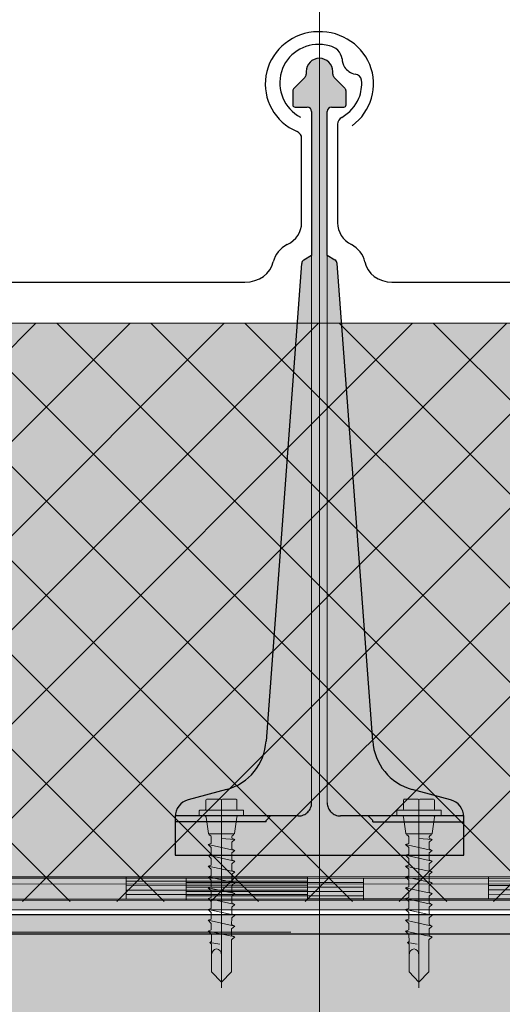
# Model space of a CAD drawing. Header units: metres. Extents: x 1316.5 to 1415.3, y -94.1 to -52.
# Tile 100 of 256: x 1343.617 to 1343.726, y -55.353 to -55.131. Entities that reach past the tile are written whole.
import ezdxf

# ---------------------------------------------------------------- set-up
doc = ezdxf.new("R2010")
doc.units = ezdxf.units.M
for name, pattern in [('AUSGEZOGEN', [0]), ('STRICHLINIE2_S3', [0.055, 0.04, -0.015]), ('STRICHLINIE_S4', [0.008, 0.006, -0.002]), ('STRICHPUNKT2_S5', [0.1, 0.07, -0.01, 0.01, -0.01])]:
    doc.linetypes.add(name, pattern=pattern)
for name, color, linetype, lineweight in [('XR$11$Achsen', 4, 'AUSGEZOGEN', 13), ('XR$11$Design', 4, 'AUSGEZOGEN', 13), ('XR$11$V25', 4, 'AUSGEZOGEN', 13), ('XR$11$V35', 3, 'AUSGEZOGEN', 13), ('XR$12$DETAIL', 7, 'AUSGEZOGEN', 25), ('XR$13$Muster', 4, 'AUSGEZOGEN', 13), ('XR$13$STANDARD_1', 7, 'AUSGEZOGEN', 25), ('XR$9$Allgemein', 4, 'AUSGEZOGEN', 13), ('XR$9$Dach', 3, 'AUSGEZOGEN', 18), ('XR$9$Design', 4, 'AUSGEZOGEN', 13), ('XR$9$Möblierung', 4, 'AUSGEZOGEN', 13), ('XR$9$V25', 4, 'AUSGEZOGEN', 13), ('XR$9$Wand Mauerwerk tr_1', 42, 'AUSGEZOGEN', 18)]:
    doc.layers.add(name, color=color, linetype=linetype, lineweight=lineweight)

# ---------------------------------------------------------------- blocks, each defined once
blk = doc.blocks.new('NSY101')
at = {"color": 0, "linetype": 'ByBlock', "lineweight": -2}
blk.add_circle((0, 0), 0.005, dxfattribs=at)
blk = doc.blocks.new('U7_1')
at = {"linetype": 'AUSGEZOGEN', "transparency": 33554687}
for p, q in [((-3.5, 3.87), (-3.5, 2.27)), ((-3.3, 4.07), (-0.2, 4.07)), ((0, 3.87), (0, 2.07)), ((0.2, 4.07), (3.3, 4.07)), ((3.5, 3.87), (3.5, 2.27)), ((-5, 1.97), (-5, 1.17)), ((-4.9, 2.07), (4.9, 2.07)), ((5, 1.97), (5, 1.17)), ((-4.9, 1.07), (4.9, 1.07)), ((-3.46, 0.82), (-2.94, -2.1)), ((3.46, 0.82), (2.94, -2.1)), ((-2.33, -2.93), (-3, -3.2)), ((0, -2.99), (-3, -3.2)), ((-3, -3.2), (-2.33, -3.68)), ((-2.84, -2.18), (2.84, -2.18)), ((-2.77, -2.18), (-2.75, -2.35)), ((-2.33, -2.73), (-2.33, -2.93)), ((2.32, -2.73), (2.32, -3.91)), ((2.77, -2.18), (2.75, -2.35)), ((3, -4.1), (-3, -5.15)), ((-2.33, -4.89), (-3, -5.15)), ((-3, -5.15), (-2.33, -5.63)), ((-2.33, -3.68), (-2.33, -4.89)), ((2.32, -3.91), (3, -4.1)), ((3, -4.1), (2.32, -4.65)), ((2.32, -4.65), (2.32, -5.86)), ((3, -6.05), (-3, -7.1)), ((-2.33, -6.84), (-3, -7.1)), ((-2.33, -5.63), (-2.33, -6.84)), ((2.32, -5.86), (3, -6.05)), ((3, -6.05), (2.32, -6.6)), ((2.32, -6.6), (2.32, -7.81)), ((-3, -7.1), (-2.33, -7.58)), ((3, -8), (-3, -9.05)), ((-2.33, -8.79), (-3, -9.05)), ((-2.33, -7.58), (-2.33, -8.79)), ((2.32, -7.81), (3, -8)), ((3, -8), (2.32, -8.55)), ((2.32, -8.55), (2.32, -9.76)), ((-3, -9.05), (-2.33, -9.53)), ((3, -9.95), (-3, -11)), ((-2.33, -9.53), (-2.33, -10.74)), ((2.32, -9.76), (3, -9.95)), ((3, -9.95), (2.32, -10.5)), ((2.32, -10.5), (2.32, -11.71)), ((-2.33, -10.74), (-3, -11)), ((-3, -11), (-2.33, -11.48)), ((3, -11.9), (-3, -12.95)), ((-2.33, -11.48), (-2.33, -12.69)), ((2.32, -11.71), (3, -11.9)), ((3, -11.9), (2.32, -12.45)), ((-2.33, -12.69), (-3, -12.95)), ((-3, -12.95), (-2.33, -13.43)), ((3, -13.85), (-3, -14.9)), ((-2.33, -13.43), (-2.33, -14.64)), ((2.32, -12.45), (2.32, -13.66)), ((2.32, -13.66), (3, -13.85)), ((3, -13.85), (2.32, -14.4)), ((-2.33, -14.64), (-3, -14.9)), ((-3, -14.9), (-2.33, -15.38)), ((3, -15.8), (-3, -16.85)), ((-2.33, -15.38), (-2.33, -16.59)), ((2.32, -14.4), (2.32, -15.61)), ((2.32, -15.61), (3, -15.8)), ((3, -15.8), (2.32, -16.35)), ((-2.33, -16.59), (-3, -16.85)), ((-3, -16.85), (-2.33, -17.33)), ((-2.33, -17.33), (-2.3, -18.53)), ((2.32, -16.35), (2.32, -17.33)), ((2.32, -17.33), (2.32, -17.56)), ((2.32, -17.56), (3, -17.75)), ((3, -17.75), (-3, -18.8)), ((-2.3, -18.53), (-3, -18.8)), ((-3, -18.8), (-2.28, -19.31)), ((-2.28, -19.31), (-2.26, -20.47)), ((2.3, -18.32), (2.28, -19.5)), ((2.28, -19.5), (3, -19.7)), ((3, -17.75), (2.3, -18.32)), ((3, -19.7), (-3, -20.75)), ((-2.26, -20.47), (-3, -20.75)), ((-3, -20.75), (-2.24, -21.28)), ((-2.24, -21.28), (-2.23, -22.18)), ((2.26, -20.3), (2.24, -21.58)), ((3, -19.7), (2.26, -20.3)), ((-2.23, -22.18), (-2.23, -27.06)), ((2.61, -21.73), (0.4, -22.03)), ((2.23, -22.07), (2.22, -22.18)), ((2.22, -22.18), (2.22, -27.06)), ((2.61, -21.73), (2.23, -22.07)), ((2.24, -21.58), (2.61, -21.73)), ((0, -24.04), (0, -28.93)), ((-2.23, -27.06), (0, -28.93)), ((2.22, -27.06), (0, -28.93))]:
    blk.add_line(p, q, dxfattribs=at)
at = {"linetype": 'STRICHPUNKT2_S5', "transparency": 33554687}
blk.add_line((0, 3.87), (0, -29.93), dxfattribs=at)
at = {"linetype": 'AUSGEZOGEN', "transparency": 33554687}
for centre, radius, start, end in [((-3.3, 3.87), 0.2, 90, 180), ((-0.2, 3.87), 0.2, 0, 90), ((0.2, 3.87), 0.2, 90, 180), ((3.3, 3.87), 0.2, 0, 90), ((-4.9, 1.97), 0.1, 90, 180), ((-3.7, 2.27), 0.2, 270, 0), ((3.7, 2.27), 0.2, 180, 270), ((4.9, 1.97), 0.1, 0, 90), ((-4.9, 1.17), 0.1, 180, 270), ((-3.75, 0.77), 0.3, 10, 90), ((3.75, 0.77), 0.3, 90, 170), ((4.9, 1.17), 0.1, 270, 0), ((-2.84, -2.08), 0.1, 190, 270), ((-2.65, -2.33), 0.1, 190, 270), ((-2.63, -2.73), 0.3, 0, 90), ((2.62, -2.73), 0.3, 90, 180), ((2.65, -2.33), 0.1, 270, 350), ((2.84, -2.08), 0.1, 270, 350), ((1.11, -24.04), 1.11, 0, 180)]:
    blk.add_arc(centre, radius, start, end, dxfattribs=at)
blk = doc.blocks.new('COMPLEXOBJECT_117')
at = {"transparency": 33554687}
for p, q in [((1343.68872, -55.15422), (1343.68872, -55.1765)), ((1343.70093, -55.18984), (1343.78104, -55.18982))]:
    blk.add_line(p, q, dxfattribs=at)
for centre, major_axis, ratio, start_param, end_param in [((1343.68441, -55.14496), (0.0087, 0), 0.997606, 1.465877, 4.233579), ((1343.68441, -55.14496), (0.00958, 0), 0.905277, 1.310139, 1.634821), ((1343.68593, -55.13994), (0.00384, 0), 0.905277, 0.747625, 1.318651), ((1343.68593, -55.13994), (0.00384, 0), 0.905277, 0.123201, 0.747625), ((1343.69401, -55.1395), (0.00428, 0), 0.905277, 3.145413, 3.651819), ((1343.69347, -55.1397), (0.0037, 0), 0.905277, 3.671389, 4.493692), ((1343.69237, -55.14453), (0.00175, 0), 0.905277, 0.122654, 1.403271), ((1343.68426, -55.14522), (0.0099, 0), 0.905277, 5.919137, 6.381942), ((1343.68426, -55.14522), (0.0099, 0), 0.905277, 5.291178, 5.919137), ((1343.69063, -55.15422), (0.00192, 0), 0.905277, 2.093897, 3.141593), ((1343.69495, -55.1765), (0.00623, 0), 0.905277, 3.141593, 4.18879), ((1343.68872, -55.18627), (0.00623, 0), 0.905277, 0.184767, 1.047198), ((1343.70097, -55.1842), (0.00623, 0), 0.905277, 3.32636, 4.712389)]:
    blk.add_ellipse(centre, major_axis=major_axis, ratio=ratio, start_param=start_param, end_param=end_param, dxfattribs=at)
blk = doc.blocks.new('COMPLEXOBJECT_120')
at = {"transparency": 33554687}
for p, q in [((1343.68063, -55.1765), (1343.68063, -55.15744)), ((1343.58825, -55.18984), (1343.66785, -55.18984))]:
    blk.add_line(p, q, dxfattribs=at)
for centre, major_axis, ratio, start_param, end_param in [((1343.68463, -55.14519), (0.01221, 0), 0.964759, 5.358492, 10.570908), ((1343.67863, -55.15745), (0.002, 0), 0.868191, 0, 1.065955), ((1343.67413, -55.1765), (0.0065, 0), 0.868191, 5.235988, 6.283185), ((1343.68063, -55.18627), (0.0065, 0), 0.868191, 2.094395, 2.956825), ((1343.66785, -55.1842), (0.0065, 0), 0.868191, 4.712389, 6.098418)]:
    blk.add_ellipse(centre, major_axis=major_axis, ratio=ratio, start_param=start_param, end_param=end_param, dxfattribs=at)
blk = doc.blocks.new('MUSTERELEMENT_61')
at = {"layer": 'XR$9$Design', "color": 4, "linetype": 'AUSGEZOGEN', "lineweight": 13, "transparency": 33554687}
for p, q in [((1343.68191, -55.32377), (1343.60029, -55.32382)), ((1343.6411, -55.3238), (1343.6411, -55.3288)), ((1343.68191, -55.32477), (1343.6411, -55.3248)), ((1343.76352, -55.32371), (1343.68191, -55.32377)), ((1343.68191, -55.32377), (1343.68191, -55.32877)), ((1343.68191, -55.32377), (1343.68191, -55.32877)), ((1343.72271, -55.32374), (1343.72272, -55.32874)), ((1343.76352, -55.32471), (1343.72271, -55.32474)), ((1343.68191, -55.32577), (1343.6411, -55.3258)), ((1343.68191, -55.32677), (1343.6411, -55.3268)), ((1343.76352, -55.32571), (1343.72272, -55.32574)), ((1343.76352, -55.32671), (1343.72272, -55.32674)), ((1343.68191, -55.32877), (1343.6003, -55.32882)), ((1343.68191, -55.32777), (1343.6411, -55.3278)), ((1343.76352, -55.32871), (1343.68191, -55.32877)), ((1343.76352, -55.32771), (1343.72272, -55.32774))]:
    blk.add_line(p, q, dxfattribs=at)
blk = doc.blocks.new('MUSTERELEMENT_84')
at = {"layer": 'XR$11$Design', "color": 4, "linetype": 'AUSGEZOGEN', "lineweight": 13, "transparency": 33554687}
for p, q in [((1343.57462, -55.32409), (1343.65458, -55.32409)), ((1343.65458, -55.32409), (1343.73454, -55.32409)), ((1343.65458, -55.32409), (1343.65458, -55.32909)), ((1343.65458, -55.32409), (1343.65458, -55.32909)), ((1343.65458, -55.32509), (1343.69456, -55.32509)), ((1343.69456, -55.32409), (1343.69456, -55.32909)), ((1343.65458, -55.32609), (1343.69456, -55.32609)), ((1343.65458, -55.32709), (1343.69456, -55.32709)), ((1343.57462, -55.32909), (1343.65458, -55.32909)), ((1343.65458, -55.32809), (1343.69456, -55.32809)), ((1343.65458, -55.32909), (1343.73454, -55.32909))]:
    blk.add_line(p, q, dxfattribs=at)
blk = doc.blocks.new('U7_2')
at = {"linetype": 'AUSGEZOGEN', "transparency": 33554687}
for p, q in [((-3.5, 3.87), (-3.5, 2.27)), ((-3.3, 4.07), (-0.2, 4.07)), ((0, 3.87), (0, 2.07)), ((0.2, 4.07), (3.3, 4.07)), ((3.5, 3.87), (3.5, 2.27)), ((-5, 1.97), (-5, 1.17)), ((-4.9, 2.07), (4.9, 2.07)), ((5, 1.97), (5, 1.17)), ((-4.9, 1.07), (4.9, 1.07)), ((-3.46, 0.82), (-2.94, -2.1)), ((3.46, 0.82), (2.94, -2.1)), ((-2.33, -2.93), (-3, -3.2)), ((0, -2.99), (-3, -3.2)), ((-3, -3.2), (-2.33, -3.68)), ((-2.84, -2.18), (2.84, -2.18)), ((-2.77, -2.18), (-2.75, -2.35)), ((-2.33, -2.73), (-2.33, -2.93)), ((2.32, -2.73), (2.32, -3.91)), ((2.77, -2.18), (2.75, -2.35)), ((3, -4.1), (-3, -5.15)), ((-2.33, -4.89), (-3, -5.15)), ((-3, -5.15), (-2.33, -5.63)), ((-2.33, -3.68), (-2.33, -4.89)), ((2.32, -3.91), (3, -4.1)), ((3, -4.1), (2.32, -4.65)), ((2.32, -4.65), (2.32, -5.86)), ((3, -6.05), (-3, -7.1)), ((-2.33, -6.84), (-3, -7.1)), ((-2.33, -5.63), (-2.33, -6.84)), ((2.32, -5.86), (3, -6.05)), ((3, -6.05), (2.32, -6.6)), ((2.32, -6.6), (2.32, -7.81)), ((-3, -7.1), (-2.33, -7.58)), ((3, -8), (-3, -9.05)), ((-2.33, -8.79), (-3, -9.05)), ((-2.33, -7.58), (-2.33, -8.79)), ((2.32, -7.81), (3, -8)), ((3, -8), (2.32, -8.55)), ((2.32, -8.55), (2.32, -9.76)), ((-3, -9.05), (-2.33, -9.53)), ((3, -9.95), (-3, -11)), ((-2.33, -9.53), (-2.33, -10.74)), ((2.32, -9.76), (3, -9.95)), ((3, -9.95), (2.32, -10.5)), ((2.32, -10.5), (2.32, -11.71)), ((-2.33, -10.74), (-3, -11)), ((-3, -11), (-2.33, -11.48)), ((3, -11.9), (-3, -12.95)), ((-2.33, -11.48), (-2.33, -12.69)), ((2.32, -11.71), (3, -11.9)), ((3, -11.9), (2.32, -12.45)), ((-2.33, -12.69), (-3, -12.95)), ((-3, -12.95), (-2.33, -13.43)), ((3, -13.85), (-3, -14.9)), ((-2.33, -13.43), (-2.33, -14.64)), ((2.32, -12.45), (2.32, -13.66)), ((2.32, -13.66), (3, -13.85)), ((3, -13.85), (2.32, -14.4)), ((-2.33, -14.64), (-3, -14.9)), ((-3, -14.9), (-2.33, -15.38)), ((3, -15.8), (-3, -16.85)), ((-2.33, -15.38), (-2.33, -16.59)), ((2.32, -14.4), (2.32, -15.61)), ((2.32, -15.61), (3, -15.8)), ((3, -15.8), (2.32, -16.35)), ((-2.33, -16.59), (-3, -16.85)), ((-3, -16.85), (-2.33, -17.33)), ((-2.33, -17.33), (-2.3, -18.53)), ((2.32, -16.35), (2.32, -17.33)), ((2.32, -17.33), (2.32, -17.56)), ((2.32, -17.56), (3, -17.75)), ((3, -17.75), (-3, -18.8)), ((-2.3, -18.53), (-3, -18.8)), ((-3, -18.8), (-2.28, -19.31)), ((-2.28, -19.31), (-2.26, -20.47)), ((2.3, -18.32), (2.28, -19.5)), ((2.28, -19.5), (3, -19.7)), ((3, -17.75), (2.3, -18.32)), ((3, -19.7), (-3, -20.75)), ((-2.26, -20.47), (-3, -20.75)), ((-3, -20.75), (-2.24, -21.28)), ((-2.24, -21.28), (-2.23, -22.18)), ((2.26, -20.3), (2.24, -21.58)), ((3, -19.7), (2.26, -20.3)), ((-2.23, -22.18), (-2.23, -27.06)), ((2.61, -21.73), (0.4, -22.03)), ((2.23, -22.07), (2.22, -22.18)), ((2.22, -22.18), (2.22, -27.06)), ((2.61, -21.73), (2.23, -22.07)), ((2.24, -21.58), (2.61, -21.73)), ((0, -24.04), (0, -28.93)), ((-2.23, -27.06), (0, -28.93)), ((2.22, -27.06), (0, -28.93))]:
    blk.add_line(p, q, dxfattribs=at)
at = {"linetype": 'STRICHPUNKT2_S5', "transparency": 33554687}
blk.add_line((0, 3.87), (0, -29.93), dxfattribs=at)
at = {"linetype": 'AUSGEZOGEN', "transparency": 33554687}
for centre, radius, start, end in [((-3.3, 3.87), 0.2, 90, 180), ((-0.2, 3.87), 0.2, 0, 90), ((0.2, 3.87), 0.2, 90, 180), ((3.3, 3.87), 0.2, 0, 90), ((-4.9, 1.97), 0.1, 90, 180), ((-3.7, 2.27), 0.2, 270, 0), ((3.7, 2.27), 0.2, 180, 270), ((4.9, 1.97), 0.1, 0, 90), ((-4.9, 1.17), 0.1, 180, 270), ((-3.75, 0.77), 0.3, 10, 90), ((3.75, 0.77), 0.3, 90, 170), ((4.9, 1.17), 0.1, 270, 0), ((-2.84, -2.08), 0.1, 190, 270), ((-2.65, -2.33), 0.1, 190, 270), ((-2.63, -2.73), 0.3, 0, 90), ((2.62, -2.73), 0.3, 90, 180), ((2.65, -2.33), 0.1, 270, 350), ((2.84, -2.08), 0.1, 270, 350), ((1.11, -24.04), 1.11, 0, 180)]:
    blk.add_arc(centre, radius, start, end, dxfattribs=at)
blk = doc.blocks.new('COMPLEXOBJECT_177')
at = {"transparency": 33554687}
for p, q in [((1343.68872, -55.15422), (1343.68872, -55.1765)), ((1343.70093, -55.18984), (1343.78104, -55.18982))]:
    blk.add_line(p, q, dxfattribs=at)
for centre, major_axis, ratio, start_param, end_param in [((1343.68441, -55.14496), (0.0087, 0), 0.997606, 1.465877, 4.233579), ((1343.68441, -55.14496), (0.00958, 0), 0.905277, 1.310139, 1.634821), ((1343.68593, -55.13994), (0.00384, 0), 0.905277, 0.747625, 1.318651), ((1343.68593, -55.13994), (0.00384, 0), 0.905277, 0.123201, 0.747625), ((1343.69401, -55.1395), (0.00428, 0), 0.905277, 3.145413, 3.651819), ((1343.69347, -55.1397), (0.0037, 0), 0.905277, 3.671389, 4.493692), ((1343.69237, -55.14453), (0.00175, 0), 0.905277, 0.122654, 1.403271), ((1343.68426, -55.14522), (0.0099, 0), 0.905277, 5.919137, 6.381942), ((1343.68426, -55.14522), (0.0099, 0), 0.905277, 5.291178, 5.919137), ((1343.69063, -55.15422), (0.00192, 0), 0.905277, 2.093897, 3.141593), ((1343.69495, -55.1765), (0.00623, 0), 0.905277, 3.141593, 4.18879), ((1343.68872, -55.18627), (0.00623, 0), 0.905277, 0.184767, 1.047198), ((1343.70097, -55.1842), (0.00623, 0), 0.905277, 3.32636, 4.712389)]:
    blk.add_ellipse(centre, major_axis=major_axis, ratio=ratio, start_param=start_param, end_param=end_param, dxfattribs=at)
blk = doc.blocks.new('COMPLEXOBJECT_183')
at = {"transparency": 33554687}
for p, q in [((1343.68063, -55.1765), (1343.68063, -55.15744)), ((1343.58825, -55.18984), (1343.66785, -55.18984))]:
    blk.add_line(p, q, dxfattribs=at)
for centre, major_axis, ratio, start_param, end_param in [((1343.68463, -55.14519), (0.01221, 0), 0.964759, 5.358492, 10.570908), ((1343.67863, -55.15745), (0.002, 0), 0.868191, 0, 1.065955), ((1343.67413, -55.1765), (0.0065, 0), 0.868191, 5.235988, 6.283185), ((1343.68063, -55.18627), (0.0065, 0), 0.868191, 2.094395, 2.956825), ((1343.66785, -55.1842), (0.0065, 0), 0.868191, 4.712389, 6.098418)]:
    blk.add_ellipse(centre, major_axis=major_axis, ratio=ratio, start_param=start_param, end_param=end_param, dxfattribs=at)

msp = doc.modelspace()

# ---------------------------------------------------------------- hatches: boundary and pattern name
at = {"layer": 'XR$11$V25', "transparency": 33554687}
msp.add_hatch(color=253, dxfattribs=at).paths.add_polyline_path([(1343.71417, -55.30643), (1343.70553, -55.30411), (1343.70506, -55.30397), (1343.70461, -55.30382), (1343.70415, -55.30365), (1343.70371, -55.30346), (1343.70327, -55.30325), (1343.70284, -55.30302), (1343.70242, -55.30278), (1343.70201, -55.30252), (1343.70162, -55.30225), (1343.70123, -55.30195), (1343.70086, -55.30165), (1343.70049, -55.30133), (1343.70014, -55.30099), (1343.69981, -55.30064), (1343.69949, -55.30028), (1343.69918, -55.2999), (1343.69889, -55.29952), (1343.69862, -55.29912), (1343.69836, -55.29871), (1343.69812, -55.29829), (1343.6979, -55.29786), (1343.69769, -55.29742), (1343.6975, -55.29697), (1343.69733, -55.29652), (1343.69718, -55.29606), (1343.69704, -55.2956), (1343.69693, -55.29513), (1343.69683, -55.29465), (1343.69676, -55.29417), (1343.6967, -55.29369), (1343.69666, -55.29321), (1343.68862, -55.18566), (1343.68862, -55.18562), (1343.68862, -55.18559), (1343.68861, -55.18556), (1343.68861, -55.18553), (1343.6886, -55.1855), (1343.68859, -55.18547), (1343.68859, -55.18544), (1343.68858, -55.18541), (1343.68857, -55.18538), (1343.68855, -55.18535), (1343.68854, -55.18532), (1343.68853, -55.18529), (1343.68852, -55.18526), (1343.6885, -55.18523), (1343.68848, -55.1852), (1343.68847, -55.18518), (1343.68845, -55.18515), (1343.68843, -55.18512), (1343.68841, -55.1851), (1343.68839, -55.18507), (1343.68837, -55.18505), (1343.68835, -55.18502), (1343.68833, -55.185), (1343.6883, -55.18498), (1343.68828, -55.18496), (1343.68826, -55.18494), (1343.68823, -55.18492), (1343.68821, -55.1849), (1343.68818, -55.18488), (1343.68815, -55.18486), (1343.68813, -55.18485), (1343.68638, -55.18384), (1343.68638, -55.15141), (1343.68638, -55.15136), (1343.68638, -55.15131), (1343.68639, -55.15126), (1343.6864, -55.15121), (1343.68641, -55.15116), (1343.68643, -55.15111), (1343.68644, -55.15106), (1343.68646, -55.15101), (1343.68648, -55.15097), (1343.6865, -55.15092), (1343.68653, -55.15088), (1343.68656, -55.15084), (1343.68659, -55.1508), (1343.68662, -55.15076), (1343.68665, -55.15072), (1343.68669, -55.15068), (1343.68673, -55.15065), (1343.68677, -55.15062), (1343.68681, -55.15059), (1343.68685, -55.15056), (1343.68689, -55.15053), (1343.68694, -55.15051), (1343.68698, -55.15049), (1343.68703, -55.15047), (1343.68708, -55.15045), (1343.68713, -55.15044), (1343.68718, -55.15043), (1343.68723, -55.15042), (1343.68728, -55.15041), (1343.68733, -55.15041), (1343.68738, -55.15041), (1343.69013, -55.15041), (1343.69015, -55.15041), (1343.69018, -55.1504), (1343.6902, -55.1504), (1343.69023, -55.1504), (1343.69025, -55.15039), (1343.69028, -55.15038), (1343.6903, -55.15038), (1343.69033, -55.15037), (1343.69035, -55.15036), (1343.69037, -55.15034), (1343.69039, -55.15033), (1343.69041, -55.15032), (1343.69044, -55.1503), (1343.69045, -55.15029), (1343.69047, -55.15027), (1343.69049, -55.15025), (1343.69051, -55.15023), (1343.69052, -55.15021), (1343.69054, -55.15019), (1343.69055, -55.15017), (1343.69057, -55.15015), (1343.69058, -55.15013), (1343.69059, -55.1501), (1343.6906, -55.15008), (1343.69061, -55.15006), (1343.69061, -55.15003), (1343.69062, -55.15001), (1343.69062, -55.14998), (1343.69063, -55.14996), (1343.69063, -55.14993), (1343.69063, -55.14991), (1343.69063, -55.14682), (1343.69063, -55.1468), (1343.69063, -55.14677), (1343.69063, -55.14675), (1343.69062, -55.14672), (1343.69062, -55.1467), (1343.69062, -55.14667), (1343.69061, -55.14665), (1343.69061, -55.14662), (1343.6906, -55.1466), (1343.6906, -55.14657), (1343.69059, -55.14655), (1343.69058, -55.14652), (1343.69058, -55.1465), (1343.69057, -55.14647), (1343.69056, -55.14645), (1343.69055, -55.14643), (1343.69054, -55.1464), (1343.69053, -55.14638), (1343.69052, -55.14636), (1343.6905, -55.14634), (1343.69049, -55.14631), (1343.69048, -55.14629), (1343.69046, -55.14627), (1343.69045, -55.14625), (1343.69044, -55.14623), (1343.69042, -55.14621), (1343.6904, -55.14619), (1343.69039, -55.14617), (1343.69037, -55.14615), (1343.69035, -55.14613), (1343.69034, -55.14611), (1343.68792, -55.1437), (1343.6879, -55.14368), (1343.68789, -55.14366), (1343.68787, -55.14364), (1343.68785, -55.14362), (1343.68784, -55.14361), (1343.68782, -55.14358), (1343.68781, -55.14356), (1343.68779, -55.14354), (1343.68778, -55.14352), (1343.68777, -55.1435), (1343.68775, -55.14348), (1343.68774, -55.14346), (1343.68773, -55.14343), (1343.68772, -55.14341), (1343.68771, -55.14339), (1343.6877, -55.14336), (1343.68769, -55.14334), (1343.68768, -55.14332), (1343.68768, -55.14329), (1343.68767, -55.14327), (1343.68766, -55.14324), (1343.68766, -55.14322), (1343.68765, -55.14319), (1343.68764, -55.14317), (1343.68764, -55.14314), (1343.68764, -55.14312), (1343.68763, -55.14309), (1343.68763, -55.14307), (1343.68763, -55.14304), (1343.68763, -55.14302), (1343.68763, -55.14299), (1343.68763, -55.14241), (1343.68761, -55.1421), (1343.68757, -55.1418), (1343.68749, -55.14151), (1343.68739, -55.14122), (1343.68725, -55.14095), (1343.68709, -55.14069), (1343.68691, -55.14045), (1343.6867, -55.14023), (1343.68647, -55.14003), (1343.68622, -55.13986), (1343.68595, -55.13971), (1343.68567, -55.13959), (1343.68538, -55.1395), (1343.68508, -55.13944), (1343.68478, -55.13941), (1343.68448, -55.13941), (1343.68417, -55.13944), (1343.68388, -55.1395), (1343.68359, -55.13959), (1343.68331, -55.13971), (1343.68304, -55.13986), (1343.68279, -55.14003), (1343.68256, -55.14023), (1343.68235, -55.14045), (1343.68217, -55.14069), (1343.68201, -55.14095), (1343.68187, -55.14122), (1343.68177, -55.14151), (1343.68169, -55.1418), (1343.68164, -55.1421), (1343.68163, -55.14241), (1343.68163, -55.14299), (1343.68163, -55.14302), (1343.68163, -55.14304), (1343.68163, -55.14307), (1343.68162, -55.14309), (1343.68162, -55.14312), (1343.68162, -55.14314), (1343.68161, -55.14317), (1343.68161, -55.14319), (1343.6816, -55.14322), (1343.6816, -55.14324), (1343.68159, -55.14327), (1343.68158, -55.14329), (1343.68158, -55.14332), (1343.68157, -55.14334), (1343.68156, -55.14336), (1343.68155, -55.14339), (1343.68154, -55.14341), (1343.68153, -55.14343), (1343.68152, -55.14346), (1343.6815, -55.14348), (1343.68149, -55.1435), (1343.68148, -55.14352), (1343.68146, -55.14354), (1343.68145, -55.14356), (1343.68144, -55.14358), (1343.68142, -55.14361), (1343.6814, -55.14362), (1343.68139, -55.14364), (1343.68137, -55.14366), (1343.68135, -55.14368), (1343.68134, -55.1437), (1343.67892, -55.14611), (1343.6789, -55.14613), (1343.67889, -55.14615), (1343.67887, -55.14617), (1343.67885, -55.14619), (1343.67884, -55.14621), (1343.67882, -55.14623), (1343.67881, -55.14625), (1343.67879, -55.14627), (1343.67878, -55.14629), (1343.67877, -55.14631), (1343.67875, -55.14634), (1343.67874, -55.14636), (1343.67873, -55.14638), (1343.67872, -55.1464), (1343.67871, -55.14643), (1343.6787, -55.14645), (1343.67869, -55.14647), (1343.67868, -55.1465), (1343.67868, -55.14652), (1343.67867, -55.14655), (1343.67866, -55.14657), (1343.67866, -55.1466), (1343.67865, -55.14662), (1343.67864, -55.14665), (1343.67864, -55.14667), (1343.67864, -55.1467), (1343.67863, -55.14672), (1343.67863, -55.14675), (1343.67863, -55.14677), (1343.67863, -55.1468), (1343.67863, -55.14682), (1343.67863, -55.14991), (1343.67863, -55.14993), (1343.67863, -55.14996), (1343.67863, -55.14998), (1343.67864, -55.15001), (1343.67865, -55.15003), (1343.67865, -55.15006), (1343.67866, -55.15008), (1343.67867, -55.1501), (1343.67868, -55.15013), (1343.67869, -55.15015), (1343.6787, -55.15017), (1343.67872, -55.15019), (1343.67873, -55.15021), (1343.67875, -55.15023), (1343.67877, -55.15025), (1343.67878, -55.15027), (1343.6788, -55.15029), (1343.67882, -55.1503), (1343.67884, -55.15032), (1343.67886, -55.15033), (1343.67889, -55.15034), (1343.67891, -55.15036), (1343.67893, -55.15037), (1343.67896, -55.15038), (1343.67898, -55.15038), (1343.679, -55.15039), (1343.67903, -55.1504), (1343.67905, -55.1504), (1343.67908, -55.1504), (1343.6791, -55.15041), (1343.67913, -55.15041), (1343.68188, -55.15041), (1343.68193, -55.15041), (1343.68198, -55.15041), (1343.68203, -55.15042), (1343.68208, -55.15043), (1343.68213, -55.15044), (1343.68218, -55.15045), (1343.68223, -55.15047), (1343.68227, -55.15049), (1343.68232, -55.15051), (1343.68236, -55.15053), (1343.68241, -55.15056), (1343.68245, -55.15059), (1343.68249, -55.15062), (1343.68253, -55.15065), (1343.68257, -55.15068), (1343.6826, -55.15072), (1343.68264, -55.15076), (1343.68267, -55.1508), (1343.6827, -55.15084), (1343.68273, -55.15088), (1343.68275, -55.15092), (1343.68278, -55.15097), (1343.6828, -55.15101), (1343.68282, -55.15106), (1343.68283, -55.15111), (1343.68285, -55.15116), (1343.68286, -55.15121), (1343.68287, -55.15126), (1343.68287, -55.15131), (1343.68288, -55.15136), (1343.68288, -55.15141), (1343.68288, -55.18384), (1343.68113, -55.18485), (1343.68111, -55.18486), (1343.68108, -55.18488), (1343.68105, -55.1849), (1343.68103, -55.18492), (1343.681, -55.18494), (1343.68098, -55.18496), (1343.68095, -55.18498), (1343.68093, -55.185), (1343.68091, -55.18502), (1343.68089, -55.18505), (1343.68087, -55.18507), (1343.68085, -55.1851), (1343.68083, -55.18512), (1343.68081, -55.18515), (1343.68079, -55.18518), (1343.68077, -55.1852), (1343.68076, -55.18523), (1343.68074, -55.18526), (1343.68073, -55.18529), (1343.68072, -55.18532), (1343.6807, -55.18535), (1343.68069, -55.18538), (1343.68068, -55.18541), (1343.68067, -55.18544), (1343.68066, -55.18547), (1343.68066, -55.1855), (1343.68065, -55.18553), (1343.68064, -55.18556), (1343.68064, -55.18559), (1343.68064, -55.18562), (1343.68063, -55.18566), (1343.6726, -55.29321), (1343.67256, -55.29369), (1343.6725, -55.29417), (1343.67243, -55.29465), (1343.67233, -55.29513), (1343.67222, -55.2956), (1343.67208, -55.29606), (1343.67193, -55.29652), (1343.67176, -55.29697), (1343.67157, -55.29742), (1343.67137, -55.29786), (1343.67114, -55.29829), (1343.6709, -55.29871), (1343.67064, -55.29912), (1343.67037, -55.29952), (1343.67008, -55.2999), (1343.66977, -55.30028), (1343.66945, -55.30064), (1343.66912, -55.30099), (1343.66877, -55.30133), (1343.66841, -55.30165), (1343.66803, -55.30195), (1343.66765, -55.30225), (1343.66725, -55.30252), (1343.66684, -55.30278), (1343.66642, -55.30302), (1343.66599, -55.30325), (1343.66555, -55.30346), (1343.66511, -55.30365), (1343.66466, -55.30382), (1343.6642, -55.30397), (1343.66373, -55.30411), (1343.65509, -55.30643), (1343.65493, -55.30647), (1343.65477, -55.30653), (1343.65461, -55.30659), (1343.65446, -55.30666), (1343.65431, -55.30673), (1343.65416, -55.30681), (1343.65401, -55.3069), (1343.65387, -55.30699), (1343.65373, -55.30709), (1343.6536, -55.30719), (1343.65347, -55.3073), (1343.65335, -55.30742), (1343.65323, -55.30754), (1343.65312, -55.30766), (1343.65301, -55.30779), (1343.65291, -55.30792), (1343.65281, -55.30806), (1343.65272, -55.3082), (1343.65263, -55.30835), (1343.65255, -55.3085), (1343.65248, -55.30865), (1343.65242, -55.30881), (1343.65236, -55.30897), (1343.6523, -55.30913), (1343.65226, -55.30929), (1343.65222, -55.30945), (1343.65219, -55.30962), (1343.65216, -55.30979), (1343.65215, -55.30995), (1343.65213, -55.31012), (1343.65213, -55.31029), (1343.65213, -55.31889), (1343.71713, -55.31889), (1343.71713, -55.31029), (1343.71713, -55.31012), (1343.71712, -55.30995), (1343.7171, -55.30979), (1343.71707, -55.30962), (1343.71704, -55.30945), (1343.717, -55.30929), (1343.71696, -55.30913), (1343.71691, -55.30897), (1343.71685, -55.30881), (1343.71678, -55.30865), (1343.71671, -55.3085), (1343.71663, -55.30835), (1343.71654, -55.3082), (1343.71645, -55.30806), (1343.71636, -55.30792), (1343.71625, -55.30779), (1343.71615, -55.30766), (1343.71603, -55.30754), (1343.71591, -55.30742), (1343.71579, -55.3073), (1343.71566, -55.30719), (1343.71553, -55.30709), (1343.71539, -55.30699), (1343.71525, -55.3069), (1343.7151, -55.30681), (1343.71496, -55.30673), (1343.7148, -55.30666), (1343.71465, -55.30659), (1343.71449, -55.30653), (1343.71433, -55.30647)])
at = {"layer": 'XR$13$Muster', "linetype": 'AUSGEZOGEN', "lineweight": 13, "transparency": 33554687}
h = msp.add_hatch(dxfattribs=at)
h.set_pattern_fill('MUSTER', color=52, scale=0.0675, style=0, pattern_type=2)
h.set_pattern_definition([(0, (0.135, 0.135), (0.0675, 0.0675), [0.0675, -0.0675]), (90, (0.135, 0.135), (-0.0675, 0.0675), [0.0675, -0.0675])])
h.paths.add_polyline_path([(1342.77018, -55.33124), (1361.33018, -55.33124), (1361.33015, -55.19908), (1342.77015, -55.19908)], flags=0)
at = {"layer": 'XR$13$STANDARD_1', "linetype": 'AUSGEZOGEN', "lineweight": 13, "transparency": 33554687}
msp.add_hatch(color=253, dxfattribs=at).paths.add_polyline_path([(1342.77018, -55.48866), (1361.32018, -55.48866), (1361.32018, -55.33666), (1342.77018, -55.33666)])
at = {"layer": 'XR$9$Allgemein', "linetype": 'AUSGEZOGEN', "lineweight": 13, "transparency": 33554687}
h = msp.add_hatch(dxfattribs=at)
h.set_pattern_fill('SCHRAFFUR_6', color=4, scale=0.01, style=0, pattern_type=2)
h.set_pattern_definition([(45, (0, 0), (-0.01060660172, 0.01060660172), []), (135, (0, 0), (-0.01060660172, -0.01060660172), [])])
h.paths.add_polyline_path([(1344.25279, -55.19908), (1342.78415, -55.19908), (1342.78415, -55.32938), (1344.25279, -55.32938)], flags=0)
at = {"layer": 'XR$9$Möblierung', "linetype": 'STRICHLINIE_S4', "lineweight": 13, "transparency": 33554687}
msp.add_hatch(color=252, dxfattribs=at).paths.add_polyline_path([(1342.77295, -55.49231), (1344.25279, -55.49231), (1344.25279, -55.33231), (1342.77295, -55.33231)])
at = {"layer": 'XR$9$V25', "transparency": 33554687}
msp.add_hatch(color=253, dxfattribs=at).paths.add_polyline_path([(1343.71417, -55.30643), (1343.70553, -55.30411), (1343.70506, -55.30397), (1343.70461, -55.30382), (1343.70415, -55.30365), (1343.70371, -55.30346), (1343.70327, -55.30325), (1343.70284, -55.30302), (1343.70242, -55.30278), (1343.70201, -55.30252), (1343.70162, -55.30225), (1343.70123, -55.30195), (1343.70086, -55.30165), (1343.70049, -55.30133), (1343.70014, -55.30099), (1343.69981, -55.30064), (1343.69949, -55.30028), (1343.69918, -55.2999), (1343.69889, -55.29952), (1343.69862, -55.29912), (1343.69836, -55.29871), (1343.69812, -55.29829), (1343.6979, -55.29786), (1343.69769, -55.29742), (1343.6975, -55.29697), (1343.69733, -55.29652), (1343.69718, -55.29606), (1343.69704, -55.2956), (1343.69693, -55.29513), (1343.69683, -55.29465), (1343.69676, -55.29417), (1343.6967, -55.29369), (1343.69666, -55.29321), (1343.68862, -55.18566), (1343.68862, -55.18562), (1343.68862, -55.18559), (1343.68861, -55.18556), (1343.68861, -55.18553), (1343.6886, -55.1855), (1343.68859, -55.18547), (1343.68859, -55.18544), (1343.68858, -55.18541), (1343.68857, -55.18538), (1343.68855, -55.18535), (1343.68854, -55.18532), (1343.68853, -55.18529), (1343.68852, -55.18526), (1343.6885, -55.18523), (1343.68848, -55.1852), (1343.68847, -55.18518), (1343.68845, -55.18515), (1343.68843, -55.18512), (1343.68841, -55.1851), (1343.68839, -55.18507), (1343.68837, -55.18505), (1343.68835, -55.18502), (1343.68833, -55.185), (1343.6883, -55.18498), (1343.68828, -55.18496), (1343.68826, -55.18494), (1343.68823, -55.18492), (1343.68821, -55.1849), (1343.68818, -55.18488), (1343.68815, -55.18486), (1343.68813, -55.18485), (1343.68638, -55.18384), (1343.68638, -55.15141), (1343.68638, -55.15136), (1343.68638, -55.15131), (1343.68639, -55.15126), (1343.6864, -55.15121), (1343.68641, -55.15116), (1343.68643, -55.15111), (1343.68644, -55.15106), (1343.68646, -55.15101), (1343.68648, -55.15097), (1343.6865, -55.15092), (1343.68653, -55.15088), (1343.68656, -55.15084), (1343.68659, -55.1508), (1343.68662, -55.15076), (1343.68665, -55.15072), (1343.68669, -55.15068), (1343.68673, -55.15065), (1343.68677, -55.15062), (1343.68681, -55.15059), (1343.68685, -55.15056), (1343.68689, -55.15053), (1343.68694, -55.15051), (1343.68698, -55.15049), (1343.68703, -55.15047), (1343.68708, -55.15045), (1343.68713, -55.15044), (1343.68718, -55.15043), (1343.68723, -55.15042), (1343.68728, -55.15041), (1343.68733, -55.15041), (1343.68738, -55.15041), (1343.69013, -55.15041), (1343.69015, -55.15041), (1343.69018, -55.1504), (1343.6902, -55.1504), (1343.69023, -55.1504), (1343.69025, -55.15039), (1343.69028, -55.15038), (1343.6903, -55.15038), (1343.69033, -55.15037), (1343.69035, -55.15036), (1343.69037, -55.15034), (1343.69039, -55.15033), (1343.69041, -55.15032), (1343.69044, -55.1503), (1343.69045, -55.15029), (1343.69047, -55.15027), (1343.69049, -55.15025), (1343.69051, -55.15023), (1343.69052, -55.15021), (1343.69054, -55.15019), (1343.69055, -55.15017), (1343.69057, -55.15015), (1343.69058, -55.15013), (1343.69059, -55.1501), (1343.6906, -55.15008), (1343.69061, -55.15006), (1343.69061, -55.15003), (1343.69062, -55.15001), (1343.69062, -55.14998), (1343.69063, -55.14996), (1343.69063, -55.14993), (1343.69063, -55.14991), (1343.69063, -55.14682), (1343.69063, -55.1468), (1343.69063, -55.14677), (1343.69063, -55.14675), (1343.69062, -55.14672), (1343.69062, -55.1467), (1343.69062, -55.14667), (1343.69061, -55.14665), (1343.69061, -55.14662), (1343.6906, -55.1466), (1343.6906, -55.14657), (1343.69059, -55.14655), (1343.69058, -55.14652), (1343.69058, -55.1465), (1343.69057, -55.14647), (1343.69056, -55.14645), (1343.69055, -55.14643), (1343.69054, -55.1464), (1343.69053, -55.14638), (1343.69052, -55.14636), (1343.6905, -55.14634), (1343.69049, -55.14631), (1343.69048, -55.14629), (1343.69046, -55.14627), (1343.69045, -55.14625), (1343.69044, -55.14623), (1343.69042, -55.14621), (1343.6904, -55.14619), (1343.69039, -55.14617), (1343.69037, -55.14615), (1343.69035, -55.14613), (1343.69034, -55.14611), (1343.68792, -55.1437), (1343.6879, -55.14368), (1343.68789, -55.14366), (1343.68787, -55.14364), (1343.68785, -55.14362), (1343.68784, -55.14361), (1343.68782, -55.14358), (1343.68781, -55.14356), (1343.68779, -55.14354), (1343.68778, -55.14352), (1343.68777, -55.1435), (1343.68775, -55.14348), (1343.68774, -55.14346), (1343.68773, -55.14343), (1343.68772, -55.14341), (1343.68771, -55.14339), (1343.6877, -55.14336), (1343.68769, -55.14334), (1343.68768, -55.14332), (1343.68768, -55.14329), (1343.68767, -55.14327), (1343.68766, -55.14324), (1343.68766, -55.14322), (1343.68765, -55.14319), (1343.68764, -55.14317), (1343.68764, -55.14314), (1343.68764, -55.14312), (1343.68763, -55.14309), (1343.68763, -55.14307), (1343.68763, -55.14304), (1343.68763, -55.14302), (1343.68763, -55.14299), (1343.68763, -55.14241), (1343.68761, -55.1421), (1343.68757, -55.1418), (1343.68749, -55.14151), (1343.68739, -55.14122), (1343.68725, -55.14095), (1343.68709, -55.14069), (1343.68691, -55.14045), (1343.6867, -55.14023), (1343.68647, -55.14003), (1343.68622, -55.13986), (1343.68595, -55.13971), (1343.68567, -55.13959), (1343.68538, -55.1395), (1343.68508, -55.13944), (1343.68478, -55.13941), (1343.68448, -55.13941), (1343.68417, -55.13944), (1343.68388, -55.1395), (1343.68359, -55.13959), (1343.68331, -55.13971), (1343.68304, -55.13986), (1343.68279, -55.14003), (1343.68256, -55.14023), (1343.68235, -55.14045), (1343.68217, -55.14069), (1343.68201, -55.14095), (1343.68187, -55.14122), (1343.68177, -55.14151), (1343.68169, -55.1418), (1343.68164, -55.1421), (1343.68163, -55.14241), (1343.68163, -55.14299), (1343.68163, -55.14302), (1343.68163, -55.14304), (1343.68163, -55.14307), (1343.68162, -55.14309), (1343.68162, -55.14312), (1343.68162, -55.14314), (1343.68161, -55.14317), (1343.68161, -55.14319), (1343.6816, -55.14322), (1343.6816, -55.14324), (1343.68159, -55.14327), (1343.68158, -55.14329), (1343.68158, -55.14332), (1343.68157, -55.14334), (1343.68156, -55.14336), (1343.68155, -55.14339), (1343.68154, -55.14341), (1343.68153, -55.14343), (1343.68152, -55.14346), (1343.6815, -55.14348), (1343.68149, -55.1435), (1343.68148, -55.14352), (1343.68146, -55.14354), (1343.68145, -55.14356), (1343.68144, -55.14358), (1343.68142, -55.14361), (1343.6814, -55.14362), (1343.68139, -55.14364), (1343.68137, -55.14366), (1343.68135, -55.14368), (1343.68134, -55.1437), (1343.67892, -55.14611), (1343.6789, -55.14613), (1343.67889, -55.14615), (1343.67887, -55.14617), (1343.67885, -55.14619), (1343.67884, -55.14621), (1343.67882, -55.14623), (1343.67881, -55.14625), (1343.67879, -55.14627), (1343.67878, -55.14629), (1343.67877, -55.14631), (1343.67875, -55.14634), (1343.67874, -55.14636), (1343.67873, -55.14638), (1343.67872, -55.1464), (1343.67871, -55.14643), (1343.6787, -55.14645), (1343.67869, -55.14647), (1343.67868, -55.1465), (1343.67868, -55.14652), (1343.67867, -55.14655), (1343.67866, -55.14657), (1343.67866, -55.1466), (1343.67865, -55.14662), (1343.67864, -55.14665), (1343.67864, -55.14667), (1343.67864, -55.1467), (1343.67863, -55.14672), (1343.67863, -55.14675), (1343.67863, -55.14677), (1343.67863, -55.1468), (1343.67863, -55.14682), (1343.67863, -55.14991), (1343.67863, -55.14993), (1343.67863, -55.14996), (1343.67863, -55.14998), (1343.67864, -55.15001), (1343.67865, -55.15003), (1343.67865, -55.15006), (1343.67866, -55.15008), (1343.67867, -55.1501), (1343.67868, -55.15013), (1343.67869, -55.15015), (1343.6787, -55.15017), (1343.67872, -55.15019), (1343.67873, -55.15021), (1343.67875, -55.15023), (1343.67877, -55.15025), (1343.67878, -55.15027), (1343.6788, -55.15029), (1343.67882, -55.1503), (1343.67884, -55.15032), (1343.67886, -55.15033), (1343.67889, -55.15034), (1343.67891, -55.15036), (1343.67893, -55.15037), (1343.67896, -55.15038), (1343.67898, -55.15038), (1343.679, -55.15039), (1343.67903, -55.1504), (1343.67905, -55.1504), (1343.67908, -55.1504), (1343.6791, -55.15041), (1343.67913, -55.15041), (1343.68188, -55.15041), (1343.68193, -55.15041), (1343.68198, -55.15041), (1343.68203, -55.15042), (1343.68208, -55.15043), (1343.68213, -55.15044), (1343.68218, -55.15045), (1343.68223, -55.15047), (1343.68227, -55.15049), (1343.68232, -55.15051), (1343.68236, -55.15053), (1343.68241, -55.15056), (1343.68245, -55.15059), (1343.68249, -55.15062), (1343.68253, -55.15065), (1343.68257, -55.15068), (1343.6826, -55.15072), (1343.68264, -55.15076), (1343.68267, -55.1508), (1343.6827, -55.15084), (1343.68273, -55.15088), (1343.68275, -55.15092), (1343.68278, -55.15097), (1343.6828, -55.15101), (1343.68282, -55.15106), (1343.68283, -55.15111), (1343.68285, -55.15116), (1343.68286, -55.15121), (1343.68287, -55.15126), (1343.68287, -55.15131), (1343.68288, -55.15136), (1343.68288, -55.15141), (1343.68288, -55.18384), (1343.68113, -55.18485), (1343.68111, -55.18486), (1343.68108, -55.18488), (1343.68105, -55.1849), (1343.68103, -55.18492), (1343.681, -55.18494), (1343.68098, -55.18496), (1343.68095, -55.18498), (1343.68093, -55.185), (1343.68091, -55.18502), (1343.68089, -55.18505), (1343.68087, -55.18507), (1343.68085, -55.1851), (1343.68083, -55.18512), (1343.68081, -55.18515), (1343.68079, -55.18518), (1343.68077, -55.1852), (1343.68076, -55.18523), (1343.68074, -55.18526), (1343.68073, -55.18529), (1343.68072, -55.18532), (1343.6807, -55.18535), (1343.68069, -55.18538), (1343.68068, -55.18541), (1343.68067, -55.18544), (1343.68066, -55.18547), (1343.68066, -55.1855), (1343.68065, -55.18553), (1343.68064, -55.18556), (1343.68064, -55.18559), (1343.68064, -55.18562), (1343.68063, -55.18566), (1343.6726, -55.29321), (1343.67256, -55.29369), (1343.6725, -55.29417), (1343.67243, -55.29465), (1343.67233, -55.29513), (1343.67222, -55.2956), (1343.67208, -55.29606), (1343.67193, -55.29652), (1343.67176, -55.29697), (1343.67157, -55.29742), (1343.67137, -55.29786), (1343.67114, -55.29829), (1343.6709, -55.29871), (1343.67064, -55.29912), (1343.67037, -55.29952), (1343.67008, -55.2999), (1343.66977, -55.30028), (1343.66945, -55.30064), (1343.66912, -55.30099), (1343.66877, -55.30133), (1343.66841, -55.30165), (1343.66803, -55.30195), (1343.66765, -55.30225), (1343.66725, -55.30252), (1343.66684, -55.30278), (1343.66642, -55.30302), (1343.66599, -55.30325), (1343.66555, -55.30346), (1343.66511, -55.30365), (1343.66466, -55.30382), (1343.6642, -55.30397), (1343.66373, -55.30411), (1343.65509, -55.30643), (1343.65493, -55.30647), (1343.65477, -55.30653), (1343.65461, -55.30659), (1343.65446, -55.30666), (1343.65431, -55.30673), (1343.65416, -55.30681), (1343.65401, -55.3069), (1343.65387, -55.30699), (1343.65373, -55.30709), (1343.6536, -55.30719), (1343.65347, -55.3073), (1343.65335, -55.30742), (1343.65323, -55.30754), (1343.65312, -55.30766), (1343.65301, -55.30779), (1343.65291, -55.30792), (1343.65281, -55.30806), (1343.65272, -55.3082), (1343.65263, -55.30835), (1343.65255, -55.3085), (1343.65248, -55.30865), (1343.65242, -55.30881), (1343.65236, -55.30897), (1343.6523, -55.30913), (1343.65226, -55.30929), (1343.65222, -55.30945), (1343.65219, -55.30962), (1343.65216, -55.30979), (1343.65215, -55.30995), (1343.65213, -55.31012), (1343.65213, -55.31029), (1343.65213, -55.31889), (1343.71713, -55.31889), (1343.71713, -55.31029), (1343.71713, -55.31012), (1343.71712, -55.30995), (1343.7171, -55.30979), (1343.71707, -55.30962), (1343.71704, -55.30945), (1343.717, -55.30929), (1343.71696, -55.30913), (1343.71691, -55.30897), (1343.71685, -55.30881), (1343.71678, -55.30865), (1343.71671, -55.3085), (1343.71663, -55.30835), (1343.71654, -55.3082), (1343.71645, -55.30806), (1343.71636, -55.30792), (1343.71625, -55.30779), (1343.71615, -55.30766), (1343.71603, -55.30754), (1343.71591, -55.30742), (1343.71579, -55.3073), (1343.71566, -55.30719), (1343.71553, -55.30709), (1343.71539, -55.30699), (1343.71525, -55.3069), (1343.7151, -55.30681), (1343.71496, -55.30673), (1343.7148, -55.30666), (1343.71465, -55.30659), (1343.71449, -55.30653), (1343.71433, -55.30647)])

# ---------------------------------------------------------------- linework, layer by layer
at = {"color": 4, "transparency": 33554687}
for p, q in [((1343.68163, -55.14241), (1343.68163, -55.14299)), ((1343.68163, -55.14241), (1343.68163, -55.14299)), ((1343.68763, -55.14299), (1343.68763, -55.14241)), ((1343.68763, -55.14299), (1343.68763, -55.14241)), ((1343.68134, -55.1437), (1343.67892, -55.14611)), ((1343.68134, -55.1437), (1343.67892, -55.14611)), ((1343.69034, -55.14611), (1343.68792, -55.1437)), ((1343.69034, -55.14611), (1343.68792, -55.1437)), ((1343.67863, -55.14682), (1343.67863, -55.14991)), ((1343.67863, -55.14682), (1343.67863, -55.14991)), ((1343.69063, -55.14991), (1343.69063, -55.14682)), ((1343.69063, -55.14991), (1343.69063, -55.14682)), ((1343.67913, -55.15041), (1343.68188, -55.15041)), ((1343.67913, -55.15041), (1343.68188, -55.15041)), ((1343.68738, -55.15041), (1343.69013, -55.15041)), ((1343.68738, -55.15041), (1343.69013, -55.15041)), ((1343.68063, -55.18566), (1343.6726, -55.29321)), ((1343.68063, -55.18566), (1343.6726, -55.29321)), ((1343.69666, -55.29321), (1343.68862, -55.18566)), ((1343.69666, -55.29321), (1343.68862, -55.18566)), ((1343.66373, -55.30411), (1343.65509, -55.30643)), ((1343.66373, -55.30411), (1343.65509, -55.30643)), ((1343.71417, -55.30643), (1343.70553, -55.30411)), ((1343.71417, -55.30643), (1343.70553, -55.30411)), ((1343.67263, -55.31109), (1343.67363, -55.31009)), ((1343.67263, -55.31109), (1343.67363, -55.31009)), ((1343.67263, -55.31139), (1343.67263, -55.31109)), ((1343.67263, -55.31139), (1343.67263, -55.31109)), ((1343.69663, -55.31109), (1343.69563, -55.31009)), ((1343.69663, -55.31109), (1343.69563, -55.31009)), ((1343.69663, -55.31139), (1343.69663, -55.31109)), ((1343.69663, -55.31139), (1343.69663, -55.31109))]:
    msp.add_line(p, q, dxfattribs=at)
at = {"color": 4, "linetype": 'STRICHLINIE2_S3', "transparency": 33554687}
for p, q in [((1343.67988, -55.31009), (1343.65213, -55.31009)), ((1343.67988, -55.31009), (1343.65213, -55.31009)), ((1343.67263, -55.31139), (1343.65213, -55.31139)), ((1343.67263, -55.31139), (1343.65213, -55.31139)), ((1343.71713, -55.31009), (1343.68938, -55.31009)), ((1343.71713, -55.31009), (1343.68938, -55.31009)), ((1343.69663, -55.31139), (1343.71713, -55.31139)), ((1343.69663, -55.31139), (1343.71713, -55.31139))]:
    msp.add_line(p, q, dxfattribs=at)
at = {"color": 4, "transparency": 33554687}
for points in [[(1343.68288, -55.15141), (1343.68288, -55.18384), (1343.68113, -55.18485)], [(1343.68288, -55.15141), (1343.68288, -55.18384), (1343.68113, -55.18485)], [(1343.68813, -55.18485), (1343.68638, -55.18384), (1343.68638, -55.15141)], [(1343.68813, -55.18485), (1343.68638, -55.18384), (1343.68638, -55.15141)], [(1343.65213, -55.31029), (1343.65213, -55.31889), (1343.71713, -55.31889), (1343.71713, -55.31029)], [(1343.65213, -55.31029), (1343.65213, -55.31889), (1343.71713, -55.31889), (1343.71713, -55.31029)]]:
    msp.add_lwpolyline(points, dxfattribs=at)
for centre, radius, start, end in [((1343.68463, -55.14241), 0.003, 0, 180), ((1343.68463, -55.14241), 0.003, 0, 180), ((1343.68063, -55.14299), 0.001, 315, 0), ((1343.68063, -55.14299), 0.001, 315, 0), ((1343.68863, -55.14299), 0.001, 180, 225), ((1343.68863, -55.14299), 0.001, 180, 225), ((1343.67963, -55.14682), 0.001, 135, 180), ((1343.67963, -55.14682), 0.001, 135, 180), ((1343.68963, -55.14682), 0.001, 0, 45), ((1343.68963, -55.14682), 0.001, 0, 45), ((1343.67913, -55.14991), 0.0005, 180, 270), ((1343.67913, -55.14991), 0.0005, 180, 270), ((1343.69013, -55.14991), 0.0005, 270, 0), ((1343.69013, -55.14991), 0.0005, 270, 0), ((1343.68188, -55.15141), 0.001, 0, 90), ((1343.68188, -55.15141), 0.001, 0, 90), ((1343.68738, -55.15141), 0.001, 90, 180), ((1343.68738, -55.15141), 0.001, 90, 180), ((1343.68163, -55.18571), 0.001, 120, 176.6791), ((1343.68163, -55.18571), 0.001, 120, 176.6791), ((1343.68763, -55.18571), 0.001, 3.3209, 60), ((1343.68763, -55.18571), 0.001, 3.3209, 60), ((1343.66062, -55.29252), 0.012, 285.0354, 356.6791), ((1343.66062, -55.29252), 0.012, 285.0354, 356.6791), ((1343.70864, -55.29252), 0.012, 183.3209, 254.9646), ((1343.70864, -55.29252), 0.012, 183.3209, 254.9646), ((1343.65613, -55.31029), 0.004, 105.0354, 180.0351), ((1343.65613, -55.31029), 0.004, 105.0354, 180.0351), ((1343.71313, -55.31029), 0.004, 359.9649, 74.9646), ((1343.71313, -55.31029), 0.004, 359.9649, 74.9646)]:
    msp.add_arc(centre, radius, start, end, dxfattribs=at)
at = {"color": 4, "linetype": 'STRICHLINIE2_S3', "transparency": 33554687}
for centre, start, end in [((1343.67988, -55.30709), 270, 0), ((1343.67988, -55.30709), 270, 0), ((1343.68938, -55.30709), 180, 270), ((1343.68938, -55.30709), 180, 270)]:
    msp.add_arc(centre, 0.003, start, end, dxfattribs=at)
at = {"layer": 'XR$11$Achsen', "color": 35, "linetype": 'AUSGEZOGEN', "lineweight": 13, "transparency": 33554687}
msp.add_line((1343.68466, -55.49832), (1343.68463, -54.69709), dxfattribs=at)
at = {"layer": 'XR$11$Design', "color": 4, "lineweight": 13, "transparency": 33554687}
for p, q in [((1342.77015, -55.19908), (1361.32177, -55.19908)), ((1342.77018, -55.33124), (1361.33018, -55.33124))]:
    msp.add_line(p, q, dxfattribs=at)
at = {"layer": 'XR$11$Design', "color": 3, "linetype": 'AUSGEZOGEN', "lineweight": 25, "transparency": 33554687}
msp.add_line((1342.77018, -55.33666), (1361.32018, -55.33666), dxfattribs=at)
at = {"layer": 'XR$11$V25', "transparency": 33554687}
for p, q in [((1343.68288, -55.18384), (1343.68288, -55.30709)), ((1343.68638, -55.30709), (1343.68638, -55.18384))]:
    msp.add_line(p, q, dxfattribs=at)
at = {"layer": 'XR$11$V35', "transparency": 33554687}
msp.add_line((1342.78989, -55.33624), (1343.67816, -55.33624), dxfattribs=at)
at = {"layer": 'XR$12$DETAIL', "color": 3, "linetype": 'STRICHPUNKT2_S5', "lineweight": 25, "transparency": 33554687}
msp.add_circle((1342.96216, -55.27094), 0.97536, dxfattribs=at)
at = {"layer": 'XR$9$Dach', "color": 7, "linetype": 'AUSGEZOGEN', "lineweight": 25, "transparency": 33554687}
msp.add_line((1342.77295, -55.33231), (1344.25279, -55.33231), dxfattribs=at)
at = {"layer": 'XR$9$Design', "color": 4, "lineweight": 13, "transparency": 33554687}
for p, q in [((1342.77015, -55.19908), (1344.25279, -55.19908)), ((1344.25306, -55.32502), (1342.784, -55.32601))]:
    msp.add_line(p, q, dxfattribs=at)
at = {"layer": 'XR$9$V25', "transparency": 33554687}
for p, q in [((1343.68288, -55.18384), (1343.68288, -55.30709)), ((1343.68638, -55.30709), (1343.68638, -55.18384))]:
    msp.add_line(p, q, dxfattribs=at)
at = {"layer": 'XR$9$Wand Mauerwerk tr_1', "color": 7, "linetype": 'STRICHLINIE_S4', "lineweight": 18, "transparency": 33554687}
msp.add_line((1343.68464, -54.97207), (1343.68464, -55.44307), dxfattribs=at)

# ---------------------------------------------------------------- block references
at = {"transparency": 33554687}
for name in ['COMPLEXOBJECT_120', 'COMPLEXOBJECT_183', 'COMPLEXOBJECT_117', 'COMPLEXOBJECT_177']:
    msp.add_blockref(name, (0, 0), dxfattribs=at)
for xscale, yscale, zscale in [(9.999999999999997e-07, 9.999999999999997e-07, 9.999999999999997e-07), (4.999999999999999e-06, 4.999999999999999e-06, 4.999999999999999e-06)]:
    msp.add_blockref('NSY101', (1343.68463, -55.18984), dxfattribs=dict(at, xscale=xscale, yscale=yscale, zscale=zscale))
at = {"layer": 'XR$11$Design', "color": 4, "linetype": 'AUSGEZOGEN', "lineweight": 13, "transparency": 33554687}
msp.add_blockref('MUSTERELEMENT_84', (0, 0), dxfattribs=at)
at = {"layer": 'XR$11$V25', "color": 4, "linetype": 'AUSGEZOGEN', "lineweight": 13, "transparency": 33554687, "xscale": -0.0009999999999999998, "yscale": 0.00125, "zscale": 0.001}
for p in [(1343.66256, -55.31139), (1343.70706, -55.31139)]:
    msp.add_blockref('U7_2', p, dxfattribs=at)
at = {"layer": 'XR$9$Design', "color": 4, "linetype": 'AUSGEZOGEN', "lineweight": 13, "transparency": 33554687}
msp.add_blockref('MUSTERELEMENT_61', (0, 0), dxfattribs=at)
at = {"layer": 'XR$9$V25', "color": 4, "linetype": 'AUSGEZOGEN', "lineweight": 13, "transparency": 33554687, "xscale": -0.0009999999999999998, "yscale": 0.00125, "zscale": 0.001}
for p in [(1343.66256, -55.31139), (1343.70706, -55.31139)]:
    msp.add_blockref('U7_1', p, dxfattribs=at)

doc.saveas('drawing.dxf')
